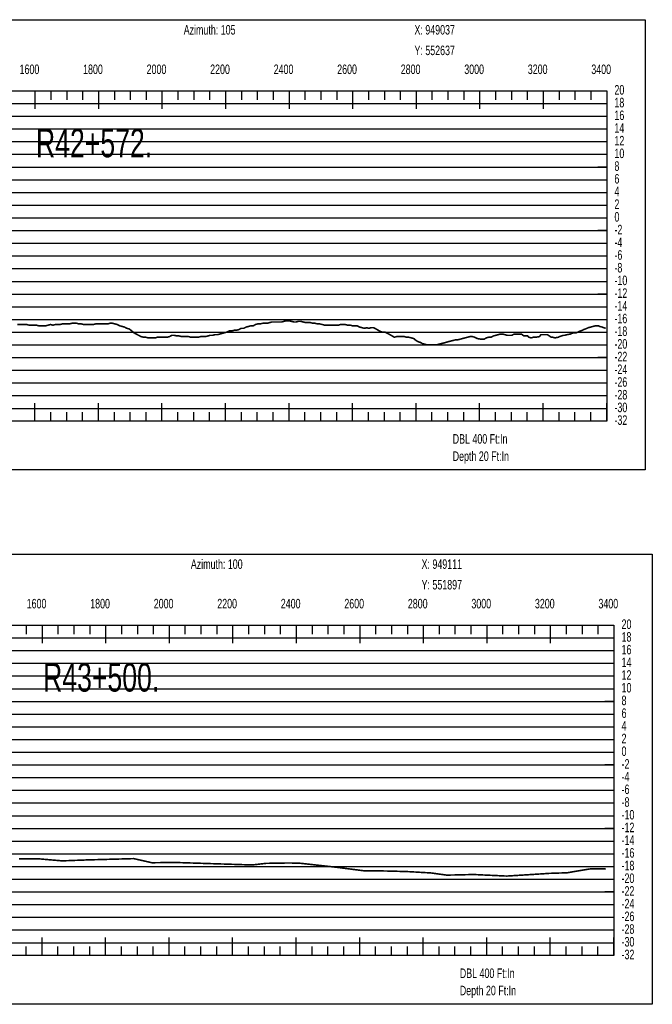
# Model space of a CAD drawing. Header units: inches. Extents: x 471865 to 538526, y 1054316 to 1102451.
# Tile 62 of 131: x 488992 to 490983, y 1079646 to 1082747. Entities that reach past the tile are written whole.
import ezdxf

# ---------------------------------------------------------------- set-up
doc = ezdxf.new("R2010")
doc.units = ezdxf.units.IN
doc.header["$MEASUREMENT"] = 0
for name, color, linetype in [('LABELS', 7, 'Continuous'), ('X_Gr1', 7, 'Continuous'), ('XSECTION', 7, 'Continuous')]:
    doc.layers.add(name, color=color, linetype=linetype)
doc.styles.get("Standard").update_dxf_attribs({"font": 'arial.ttf'})

msp = doc.modelspace()

# ---------------------------------------------------------------- linework, layer by layer
at = {"layer": 'X_Gr1', "color": 6, "linetype": 'Continuous', "lineweight": 18, "true_color": 0xff00ff, "transparency": 33554687, "const_width": 5}
msp.add_lwpolyline([(488983.8, 1081786.9), (488991, 1081786.9), (488998.3, 1081786.9), (489006, 1081786.9), (489013.8, 1081786.9), (489021.5, 1081784.9), (489028.8, 1081784.9), (489036, 1081784.9), (489043.8, 1081784.9), (489051.9, 1081782.9), (489059.8, 1081782.9), (489067.2, 1081782.9), (489074.1, 1081782.9), (489081.3, 1081784.9), (489088.8, 1081786.9), (489096.7, 1081784.9), (489104.1, 1081786.9), (489111.3, 1081786.9), (489118.7, 1081786.9), (489126.2, 1081788.9), (489133.9, 1081788.9), (489141.5, 1081788.9), (489148.7, 1081788.9), (489155.8, 1081790.9), (489162.9, 1081790.9), (489170.5, 1081790.9), (489178.3, 1081788.9), (489185.8, 1081788.9), (489193.1, 1081786.9), (489200.3, 1081786.9), (489208.1, 1081786.9), (489216, 1081786.9), (489223.6, 1081786.9), (489231.1, 1081788.9), (489238.4, 1081788.9), (489246.2, 1081788.9), (489254.2, 1081788.9), (489261.8, 1081788.9), (489268.9, 1081788.9), (489276, 1081790.9), (489283.6, 1081790.9), (489291.4, 1081788.9), (489299.1, 1081786.9), (489306.7, 1081782.9), (489314, 1081780.9), (489321.5, 1081778.9), (489329.1, 1081774.9), (489336.7, 1081772.9), (489344.2, 1081766.9), (489351.3, 1081760.9), (489358.6, 1081756.9), (489366.1, 1081752.9), (489373.8, 1081748.9), (489381.5, 1081746.9), (489388.7, 1081746.9), (489396.1, 1081744.9), (489403.7, 1081744.9), (489411.2, 1081744.9), (489418.5, 1081744.9), (489425.4, 1081746.9), (489432.7, 1081746.9), (489440.3, 1081746.9), (489448.1, 1081746.9), (489456, 1081746.9), (489463.4, 1081748.9), (489470.7, 1081752.9), (489478.2, 1081752.9), (489485.9, 1081750.9), (489494, 1081750.9), (489501.8, 1081748.9), (489509.2, 1081748.9), (489516.1, 1081748.9), (489523.2, 1081748.9), (489530.8, 1081746.9), (489538.4, 1081746.9), (489546.1, 1081746.9), (489553.9, 1081746.9), (489561.6, 1081748.9), (489569.1, 1081748.9), (489576.6, 1081748.9), (489584.2, 1081750.9), (489591.6, 1081752.9), (489598.9, 1081752.9), (489606.4, 1081754.9), (489614.2, 1081754.9), (489622.1, 1081756.9), (489629.3, 1081758.9), (489636, 1081760.9), (489643.5, 1081762.9), (489651.6, 1081766.9), (489659.7, 1081766.9), (489667.1, 1081768.9), (489674.1, 1081768.9), (489681.5, 1081770.9), (489689.1, 1081774.9), (489696.9, 1081774.9), (489704.7, 1081778.9), (489712.1, 1081780.9), (489719.7, 1081782.9), (489727, 1081782.9), (489734, 1081786.9), (489741.1, 1081788.9), (489748.9, 1081788.9), (489757.2, 1081790.9), (489764.7, 1081790.9), (489771.4, 1081790.9), (489778.3, 1081792.9), (489785.7, 1081794.9), (489793.9, 1081794.9), (489801.9, 1081794.9), (489809.6, 1081794.9), (489816.7, 1081794.9), (489823.6, 1081796.9), (489831.2, 1081798.9), (489839.3, 1081798.9), (489847.4, 1081796.9), (489854.9, 1081794.9), (489861.9, 1081794.9), (489869.2, 1081796.9), (489876.8, 1081796.9), (489884.6, 1081794.9), (489892.4, 1081792.9), (489899.8, 1081792.9), (489907.2, 1081792.9), (489914.2, 1081790.9), (489921.3, 1081790.9), (489928.7, 1081788.9), (489936.3, 1081788.9), (489944.3, 1081786.9), (489951.7, 1081784.9), (489958.7, 1081784.9), (489965.5, 1081784.9), (489972.9, 1081784.9), (489981, 1081784.9), (489988.5, 1081784.9), (489995.3, 1081784.9), (490001.7, 1081786.9), (490008.5, 1081786.9), (490016.3, 1081786.9), (490024.4, 1081784.9), (490032.2, 1081784.9), (490039.3, 1081782.9), (490046.3, 1081782.9), (490054.1, 1081782.9), (490061.9, 1081778.9), (490069.5, 1081776.9), (490076.8, 1081774.9), (490083.8, 1081776.9), (490090.8, 1081774.9), (490098.2, 1081776.9), (490106, 1081776.9), (490113.6, 1081772.9), (490120.5, 1081768.9), (490127.1, 1081764.9), (490134.2, 1081762.9), (490142, 1081762.9), (490150, 1081758.9), (490157.4, 1081754.9), (490164.4, 1081750.9), (490171, 1081746.9), (490178.5, 1081748.9), (490186.9, 1081748.9), (490195.2, 1081748.9), (490202.6, 1081748.9), (490209.4, 1081746.9), (490216.6, 1081746.9), (490224.3, 1081744.9), (490232, 1081742.9), (490239.2, 1081736.9), (490245.7, 1081732.9), (490252.4, 1081730.9), (490259.7, 1081726.9), (490267, 1081724.9), (490274.2, 1081722.9), (490281.2, 1081722.9), (490288.5, 1081722.9), (490296.3, 1081722.9), (490303.7, 1081722.9), (490311.3, 1081724.9), (490319.3, 1081726.9), (490327.1, 1081728.9), (490334.4, 1081730.9), (490341.4, 1081732.9), (490349.1, 1081734.9), (490356.9, 1081736.9), (490364.5, 1081738.9), (490371.7, 1081738.9), (490378.9, 1081740.9), (490386.5, 1081742.9), (490394, 1081744.9), (490401.7, 1081746.9), (490409.4, 1081748.9), (490416.7, 1081748.9), (490424.1, 1081746.9), (490431.5, 1081742.9), (490442.8, 1081740.9), (490446.7, 1081740.9), (490454, 1081740.9), (490461, 1081744.9), (490468.1, 1081746.9), (490475.4, 1081746.9), (490483.1, 1081750.9), (490490.6, 1081752.9), (490498.2, 1081754.9), (490505.2, 1081756.9), (490512.1, 1081756.9), (490519.2, 1081754.9), (490526.4, 1081752.9), (490533.7, 1081752.9), (490541, 1081752.9), (490548.5, 1081756.9), (490556, 1081756.9), (490563.6, 1081756.9), (490571.4, 1081756.9), (490579.1, 1081750.9), (490590.8, 1081750.9), (490594.7, 1081746.9), (490601.8, 1081744.9), (490608.9, 1081746.9), (490616.3, 1081746.9), (490628.2, 1081748.9), (490632.2, 1081754.9), (490639.2, 1081754.9), (490649.5, 1081754.9), (490653.1, 1081754.9), (490665.3, 1081746.9), (490669.5, 1081746.9), (490677, 1081744.9), (490687.5, 1081746.9), (490691.1, 1081748.9), (490702.9, 1081752.9), (490706.9, 1081752.9), (490714.6, 1081754.9), (490725.5, 1081756.9), (490729.2, 1081758.9), (490736.7, 1081760.9), (490744.6, 1081760.9), (490752.5, 1081764.9), (490763.6, 1081768.9), (490767, 1081770.9), (490777.7, 1081774.9), (490781.5, 1081776.9), (490789.2, 1081778.9), (490796.9, 1081780.9), (490803.9, 1081782.9), (490813.9, 1081782.9), (490817.4, 1081780.9), (490825.2, 1081778.9), (490836.6, 1081774.9)], dxfattribs=at)
at = {"layer": 'X_Gr1', "color": 6, "linetype": 'Continuous', "lineweight": 15, "true_color": 0xff00ff, "transparency": 33554687, "const_width": 5}
msp.add_lwpolyline([(488989.1, 1080104.5), (488991.1, 1080104.5), (488993.1, 1080104.5), (488995.1, 1080104.5), (488997.1, 1080104.5), (488999, 1080104.5), (489001, 1080104.5), (489003, 1080104.5), (489005, 1080104.4), (489007, 1080104.4), (489009, 1080104.4), (489011, 1080104.4), (489013, 1080104.4), (489015, 1080104.4), (489017, 1080104.4), (489019, 1080104.4), (489021, 1080104.4), (489023, 1080104.4), (489025, 1080104.4), (489027, 1080104.4), (489029, 1080104.4), (489031, 1080104.4), (489033, 1080104.4), (489035, 1080104.4), (489037, 1080104.4), (489039, 1080104.4), (489041, 1080104.4), (489043, 1080104.4), (489045, 1080104.4), (489047, 1080104.4), (489049, 1080104.4), (489051, 1080104.3), (489053, 1080104.1), (489055, 1080103.9), (489057, 1080103.8), (489059, 1080103.6), (489060.9, 1080103.4), (489062.9, 1080103.3), (489064.9, 1080103.1), (489066.9, 1080102.9), (489068.9, 1080102.7), (489070.9, 1080102.6), (489072.9, 1080102.4), (489074.9, 1080102.2), (489076.9, 1080102), (489078.9, 1080101.9), (489080.9, 1080101.7), (489082.9, 1080101.5), (489084.9, 1080101.3), (489086.9, 1080101.2), (489088.9, 1080101), (489090.8, 1080100.8), (489092.8, 1080100.6), (489094.8, 1080100.5), (489096.8, 1080100.3), (489098.8, 1080100.1), (489100.8, 1080100), (489102.8, 1080099.8), (489104.8, 1080099.6), (489106.8, 1080099.4), (489108.8, 1080099.3), (489110.8, 1080099.1), (489112.8, 1080098.9), (489114.8, 1080098.7), (489116.8, 1080098.6), (489118.8, 1080098.4), (489120.7, 1080098.2), (489122.7, 1080098), (489124.7, 1080097.9), (489126.7, 1080097.8), (489128.7, 1080097.9), (489130.7, 1080098), (489132.7, 1080098.1), (489134.7, 1080098.1), (489136.7, 1080098.2), (489138.7, 1080098.3), (489140.7, 1080098.4), (489142.7, 1080098.4), (489144.7, 1080098.5), (489146.7, 1080098.6), (489148.7, 1080098.7), (489150.7, 1080098.7), (489152.7, 1080098.8), (489154.7, 1080098.9), (489156.7, 1080099), (489158.7, 1080099.1), (489160.7, 1080099.1), (489162.7, 1080099.2), (489164.7, 1080099.3), (489166.7, 1080099.4), (489168.7, 1080099.4), (489170.7, 1080099.5), (489172.7, 1080099.6), (489174.7, 1080099.7), (489176.7, 1080099.7), (489178.7, 1080099.8), (489180.7, 1080099.9), (489182.7, 1080100), (489184.7, 1080100), (489186.7, 1080100.1), (489188.7, 1080100.2), (489190.7, 1080100.3), (489192.7, 1080100.4), (489194.7, 1080100.4), (489196.7, 1080100.5), (489198.7, 1080100.6), (489200.7, 1080100.7), (489202.7, 1080100.7), (489204.7, 1080100.8), (489206.7, 1080100.9), (489208.7, 1080100.9), (489210.7, 1080101), (489212.7, 1080101), (489214.7, 1080101.1), (489216.7, 1080101.1), (489218.7, 1080101.2), (489220.7, 1080101.3), (489222.7, 1080101.3), (489224.7, 1080101.4), (489226.7, 1080101.4), (489228.7, 1080101.5), (489230.7, 1080101.5), (489232.7, 1080101.6), (489234.7, 1080101.7), (489236.7, 1080101.7), (489238.7, 1080101.8), (489240.7, 1080101.8), (489242.7, 1080101.9), (489244.7, 1080101.9), (489246.7, 1080102), (489248.7, 1080102), (489250.7, 1080102.1), (489252.7, 1080102.2), (489254.7, 1080102.2), (489256.7, 1080102.3), (489258.7, 1080102.3), (489260.7, 1080102.4), (489262.7, 1080102.4), (489264.7, 1080102.5), (489266.7, 1080102.5), (489268.7, 1080102.6), (489270.7, 1080102.7), (489272.7, 1080102.7), (489274.7, 1080102.8), (489276.7, 1080102.8), (489278.7, 1080102.9), (489280.7, 1080102.9), (489282.7, 1080103), (489284.7, 1080103), (489286.7, 1080103.1), (489288.7, 1080103.2), (489290.7, 1080103.2), (489292.7, 1080103.3), (489294.7, 1080103.3), (489296.7, 1080103.4), (489298.7, 1080103.4), (489300.7, 1080103.5), (489302.7, 1080103.5), (489304.7, 1080103.6), (489306.7, 1080103.7), (489308.7, 1080103.7), (489310.7, 1080103.8), (489312.7, 1080103.8), (489314.7, 1080103.9), (489316.7, 1080103.9), (489318.7, 1080104), (489320.7, 1080104.1), (489322.7, 1080104.1), (489324.7, 1080104.2), (489326.7, 1080104.2), (489328.7, 1080104.3), (489330.7, 1080104.3), (489332.7, 1080104.4), (489334.7, 1080104.4), (489336.7, 1080104.5), (489338.7, 1080104.6), (489340.7, 1080104.6), (489342.7, 1080104.7), (489344.7, 1080104.7), (489346.7, 1080104.8), (489348.7, 1080104.8), (489350.7, 1080104.9), (489352.7, 1080104.5), (489354.7, 1080104), (489356.7, 1080103.6), (489358.7, 1080103.1), (489360.7, 1080102.6), (489362.7, 1080102.2), (489364.7, 1080101.7), (489366.7, 1080101.3), (489368.6, 1080100.8), (489370.6, 1080100.4), (489372.6, 1080099.9), (489374.6, 1080099.5), (489376.6, 1080099), (489378.6, 1080098.6), (489380.6, 1080098.1), (489382.6, 1080097.7), (489384.6, 1080097.2), (489386.6, 1080096.8), (489388.6, 1080096.3), (489390.6, 1080095.9), (489392.5, 1080095.4), (489394.5, 1080095), (489396.5, 1080094.5), (489398.5, 1080094.1), (489400.5, 1080093.6), (489402.5, 1080093.1), (489404.5, 1080092.7), (489406.5, 1080092.2), (489408.5, 1080091.9), (489410.4, 1080091.9), (489412.4, 1080092), (489414.4, 1080092), (489416.3, 1080092), (489418.3, 1080092), (489420.2, 1080092.1), (489422.2, 1080092.1), (489424.1, 1080092.1), (489426.1, 1080092.1), (489428.1, 1080092.2), (489430, 1080092.2), (489432, 1080092.2), (489433.9, 1080092.2), (489435.9, 1080092.3), (489437.9, 1080092.3), (489439.8, 1080092.3), (489441.8, 1080092.3), (489443.7, 1080092.3), (489445.7, 1080092.4), (489447.7, 1080092.4), (489449.6, 1080092.4), (489451.6, 1080092.4), (489453.5, 1080092.5), (489455.5, 1080092.5), (489457.4, 1080092.5), (489459.4, 1080092.5), (489461.4, 1080092.6), (489463.3, 1080092.6), (489465.3, 1080092.6), (489467.2, 1080092.6), (489469.2, 1080092.7), (489471.2, 1080092.7), (489473.1, 1080092.7), (489475.1, 1080092.7), (489477, 1080092.7), (489479, 1080092.8), (489481, 1080092.8), (489483, 1080092.7), (489485, 1080092.6), (489487, 1080092.6), (489489, 1080092.5), (489490.9, 1080092.5), (489492.9, 1080092.4), (489494.9, 1080092.3), (489496.9, 1080092.3), (489498.9, 1080092.2), (489500.9, 1080092.1), (489502.9, 1080092.1), (489504.9, 1080092), (489506.9, 1080091.9), (489508.9, 1080091.9), (489510.9, 1080091.8), (489512.9, 1080091.7), (489514.9, 1080091.7), (489516.9, 1080091.6), (489518.9, 1080091.5), (489520.9, 1080091.5), (489522.9, 1080091.4), (489524.9, 1080091.3), (489526.9, 1080091.3), (489528.9, 1080091.2), (489530.9, 1080091.2), (489532.9, 1080091.1), (489534.9, 1080091), (489536.9, 1080091), (489538.9, 1080090.9), (489540.9, 1080090.8), (489542.9, 1080090.8), (489544.9, 1080090.7), (489546.9, 1080090.6), (489548.9, 1080090.6), (489550.9, 1080090.5), (489552.8, 1080090.4), (489554.8, 1080090.4), (489556.8, 1080090.3), (489558.8, 1080090.2), (489560.8, 1080090.2), (489562.8, 1080090.1), (489564.8, 1080090.1), (489566.8, 1080090), (489568.8, 1080089.9), (489570.8, 1080089.9), (489572.8, 1080089.8), (489574.8, 1080089.7), (489576.8, 1080089.7), (489578.8, 1080089.6), (489580.8, 1080089.5), (489582.8, 1080089.5), (489584.8, 1080089.4), (489586.8, 1080089.3), (489588.8, 1080089.3), (489590.8, 1080089.2), (489592.8, 1080089.1), (489594.8, 1080089.1), (489596.8, 1080089), (489598.8, 1080089), (489600.8, 1080088.9), (489602.8, 1080088.8), (489604.8, 1080088.8), (489606.8, 1080088.7), (489608.8, 1080088.6), (489610.8, 1080088.6), (489612.8, 1080088.5), (489614.7, 1080088.4), (489616.7, 1080088.4), (489618.7, 1080088.3), (489620.7, 1080088.2), (489622.7, 1080088.2), (489624.7, 1080088.1), (489626.7, 1080088), (489628.7, 1080088), (489630.7, 1080087.9), (489632.7, 1080087.9), (489634.7, 1080087.8), (489636.7, 1080087.7), (489638.7, 1080087.7), (489640.7, 1080087.6), (489642.7, 1080087.5), (489644.7, 1080087.5), (489646.7, 1080087.4), (489648.7, 1080087.3), (489650.7, 1080087.3), (489652.7, 1080087.2), (489654.7, 1080087.1), (489656.7, 1080087.1), (489658.7, 1080087), (489660.7, 1080086.9), (489662.7, 1080086.9), (489664.7, 1080086.8), (489666.7, 1080086.8), (489668.7, 1080086.7), (489670.7, 1080086.6), (489672.7, 1080086.6), (489674.7, 1080086.5), (489676.6, 1080086.4), (489678.6, 1080086.4), (489680.6, 1080086.3), (489682.6, 1080086.2), (489684.6, 1080086.2), (489686.6, 1080086.1), (489688.6, 1080086), (489690.6, 1080086), (489692.6, 1080085.9), (489694.6, 1080085.8), (489696.6, 1080085.8), (489698.6, 1080085.7), (489700.6, 1080085.7), (489702.6, 1080085.6), (489704.6, 1080085.5), (489706.6, 1080085.5), (489708.6, 1080085.4), (489710.6, 1080085.3), (489712.6, 1080085.3), (489714.6, 1080085.2), (489716.6, 1080085.1), (489718.6, 1080085.1), (489720.6, 1080085), (489722.6, 1080084.9), (489724.6, 1080085), (489726.6, 1080085.2), (489728.6, 1080085.5), (489730.5, 1080085.7), (489732.5, 1080085.9), (489734.5, 1080086.1), (489736.5, 1080086.4), (489738.5, 1080086.6), (489740.5, 1080086.8), (489742.5, 1080087.1), (489744.5, 1080087.3), (489746.5, 1080087.5), (489748.5, 1080087.8), (489750.4, 1080088), (489752.4, 1080088.2), (489754.4, 1080088.4), (489756.4, 1080088.7), (489758.4, 1080088.9), (489760.4, 1080089.1), (489762.4, 1080089.4), (489764.4, 1080089.6), (489766.4, 1080089.8), (489768.4, 1080090), (489770.4, 1080090), (489772.3, 1080090.1), (489774.3, 1080090.1), (489776.3, 1080090.1), (489778.3, 1080090.2), (489780.3, 1080090.2), (489782.3, 1080090.2), (489784.3, 1080090.3), (489786.3, 1080090.3), (489788.3, 1080090.3), (489790.3, 1080090.4), (489792.3, 1080090.4), (489794.3, 1080090.4), (489796.3, 1080090.5), (489798.3, 1080090.5), (489800.3, 1080090.5), (489802.2, 1080090.6), (489804.2, 1080090.6), (489806.2, 1080090.6), (489808.2, 1080090.7), (489810.2, 1080090.7), (489812.2, 1080090.7), (489814.2, 1080090.8), (489816.2, 1080090.8), (489818.2, 1080090.8), (489820.2, 1080090.9), (489822.2, 1080090.9), (489824.2, 1080090.9), (489826.2, 1080091), (489828.2, 1080091), (489830.2, 1080091), (489832.2, 1080091.1), (489834.1, 1080091.1), (489836.1, 1080091.1), (489838.1, 1080091.2), (489840.1, 1080091.2), (489842.1, 1080091.1), (489844, 1080091.1), (489845.9, 1080091), (489847.8, 1080091), (489849.7, 1080090.9), (489851.7, 1080090.9), (489853.6, 1080090.8), (489855.5, 1080090.8), (489857.4, 1080090.7), (489859.3, 1080090.7), (489861.2, 1080090.6), (489863.2, 1080090.6), (489865.1, 1080090.5), (489867, 1080090.5), (489868.9, 1080090.4), (489870.8, 1080090.4), (489872.8, 1080090.3), (489874.7, 1080090.2), (489876.6, 1080090.1), (489878.6, 1080089.9), (489880.6, 1080089.7), (489882.5, 1080089.5), (489884.5, 1080089.2), (489886.5, 1080089), (489888.5, 1080088.8), (489890.5, 1080088.6), (489892.4, 1080088.3), (489894.4, 1080088.1), (489896.4, 1080087.9), (489898.4, 1080087.7), (489900.3, 1080087.4), (489902.3, 1080087.2), (489904.3, 1080087), (489906.3, 1080086.8), (489908.2, 1080086.5), (489910.2, 1080086.3), (489912.2, 1080086.1), (489914.2, 1080085.9), (489916.1, 1080085.7), (489918.1, 1080085.4), (489920.1, 1080085.2), (489922.1, 1080085), (489924, 1080084.8), (489926, 1080084.5), (489928, 1080084.3), (489930, 1080084.1), (489932, 1080083.9), (489934, 1080083.7), (489936, 1080083.4), (489937.9, 1080083.2), (489939.9, 1080083), (489941.9, 1080082.8), (489943.9, 1080082.6), (489945.9, 1080082.3), (489947.9, 1080082.1), (489949.8, 1080081.9), (489951.8, 1080081.7), (489953.8, 1080081.5), (489955.8, 1080081.2), (489957.8, 1080081), (489959.8, 1080080.8), (489961.8, 1080080.6), (489963.7, 1080080.4), (489965.7, 1080080.1), (489967.7, 1080079.9), (489969.7, 1080079.7), (489971.7, 1080079.5), (489973.7, 1080079.3), (489975.7, 1080079), (489977.6, 1080078.8), (489979.6, 1080078.6), (489981.6, 1080078.4), (489983.6, 1080078.2), (489985.6, 1080077.9), (489987.6, 1080077.7), (489989.6, 1080077.5), (489991.5, 1080077.3), (489993.5, 1080077), (489995.5, 1080076.8), (489997.5, 1080076.5), (489999.5, 1080076.3), (490001.5, 1080076), (490003.5, 1080075.8), (490005.5, 1080075.5), (490007.5, 1080075.2), (490009.5, 1080075), (490011.5, 1080074.7), (490013.5, 1080074.5), (490015.5, 1080074.2), (490017.5, 1080074), (490019.5, 1080073.7), (490021.5, 1080073.5), (490023.5, 1080073.2), (490025.4, 1080073), (490027.4, 1080072.7), (490029.4, 1080072.5), (490031.4, 1080072.2), (490033.4, 1080071.9), (490035.4, 1080071.7), (490037.4, 1080071.4), (490039.4, 1080071.2), (490041.4, 1080070.9), (490043.4, 1080070.7), (490045.4, 1080070.4), (490047.4, 1080070.2), (490049.4, 1080069.9), (490051.4, 1080069.7), (490053.4, 1080069.4), (490055.4, 1080069.2), (490057.4, 1080068.9), (490059.4, 1080068.6), (490061.3, 1080068.4), (490063.3, 1080068.1), (490065.3, 1080067.9), (490067.3, 1080067.6), (490069.3, 1080067.4), (490071.3, 1080067.1), (490073.3, 1080066.9), (490075.3, 1080066.6), (490077.3, 1080066.4), (490079.3, 1080066.1), (490081.3, 1080066.1), (490083.2, 1080066.1), (490085.2, 1080066.1), (490087.1, 1080066.1), (490089.1, 1080066.1), (490091.1, 1080066.1), (490093, 1080066.2), (490095, 1080066.2), (490096.9, 1080066.2), (490098.9, 1080066.2), (490100.8, 1080066.2), (490102.8, 1080066.2), (490104.8, 1080066.2), (490106.7, 1080066.2), (490108.7, 1080066.2), (490110.6, 1080066.2), (490112.6, 1080066.2), (490114.6, 1080066.2), (490116.5, 1080066.2), (490118.5, 1080066.2), (490120.4, 1080066.2), (490122.4, 1080066.2), (490124.4, 1080066.2), (490126.3, 1080066.2), (490128.3, 1080066.2), (490130.2, 1080066.2), (490132.2, 1080066.2), (490134.2, 1080066.1), (490136.2, 1080066.1), (490138.2, 1080066), (490140.2, 1080066), (490142.2, 1080065.9), (490144.2, 1080065.9), (490146.2, 1080065.8), (490148.2, 1080065.8), (490150.2, 1080065.7), (490152.2, 1080065.7), (490154.2, 1080065.6), (490156.2, 1080065.6), (490158.2, 1080065.5), (490160.2, 1080065.5), (490162.2, 1080065.4), (490164.2, 1080065.4), (490166.2, 1080065.3), (490168.2, 1080065.3), (490170.2, 1080065.2), (490172.2, 1080065.2), (490174.2, 1080065.1), (490176.2, 1080065.1), (490178.2, 1080065), (490180.2, 1080065), (490182.2, 1080064.9), (490184.2, 1080064.8), (490186.2, 1080064.8), (490188.2, 1080064.7), (490190.2, 1080064.7), (490192.2, 1080064.6), (490194.2, 1080064.6), (490196.2, 1080064.5), (490198.2, 1080064.5), (490200.2, 1080064.4), (490202.2, 1080064.4), (490204.2, 1080064.3), (490206.2, 1080064.3), (490208.2, 1080064.2), (490210.2, 1080064.2), (490212.2, 1080064.1), (490214.2, 1080063.9), (490216.2, 1080063.8), (490218.2, 1080063.7), (490220.2, 1080063.6), (490222.2, 1080063.5), (490224.2, 1080063.4), (490226.2, 1080063.2), (490228.1, 1080063.1), (490230.1, 1080063), (490232.1, 1080062.9), (490234.1, 1080062.8), (490236.1, 1080062.7), (490238.1, 1080062.6), (490240.1, 1080062.4), (490242.1, 1080062.3), (490244.1, 1080062.2), (490246.1, 1080062.1), (490248.1, 1080062), (490250.1, 1080061.9), (490252.1, 1080061.7), (490254.1, 1080061.6), (490256.1, 1080061.5), (490258.1, 1080061.4), (490260.1, 1080061.3), (490262, 1080061.2), (490264, 1080061), (490266, 1080060.9), (490268, 1080060.8), (490270, 1080060.7), (490272, 1080060.6), (490274, 1080060.5), (490276, 1080060.3), (490278, 1080060.2), (490280, 1080060.1), (490282, 1080060), (490284, 1080059.9), (490286, 1080059.8), (490288, 1080059.6), (490289.9, 1080059.3), (490291.9, 1080059.1), (490293.8, 1080058.8), (490295.8, 1080058.5), (490297.8, 1080058.2), (490299.7, 1080058), (490301.7, 1080057.7), (490303.6, 1080057.4), (490305.6, 1080057.1), (490307.6, 1080056.9), (490309.5, 1080056.6), (490311.5, 1080056.3), (490313.4, 1080056), (490315.4, 1080055.8), (490317.4, 1080055.5), (490319.3, 1080055.2), (490321.3, 1080054.9), (490323.2, 1080054.7), (490325.2, 1080054.4), (490327.2, 1080054.1), (490329.1, 1080053.8), (490331.1, 1080053.6), (490333, 1080053.3), (490335, 1080053), (490337, 1080052.9), (490339, 1080052.9), (490341, 1080053), (490343, 1080053), (490345, 1080053.1), (490346.9, 1080053.1), (490348.9, 1080053.2), (490350.9, 1080053.2), (490352.9, 1080053.2), (490354.9, 1080053.3), (490356.9, 1080053.3), (490358.9, 1080053.4), (490360.9, 1080053.4), (490362.9, 1080053.5), (490364.9, 1080053.5), (490366.9, 1080053.6), (490368.9, 1080053.6), (490370.9, 1080053.7), (490372.9, 1080053.7), (490374.9, 1080053.8), (490376.9, 1080053.8), (490378.9, 1080053.9), (490380.9, 1080053.9), (490382.9, 1080054), (490384.9, 1080054), (490386.9, 1080054.1), (490388.9, 1080054.1), (490390.8, 1080054.1), (490392.8, 1080054.2), (490394.8, 1080054.2), (490396.8, 1080054.3), (490398.8, 1080054.3), (490400.8, 1080054.4), (490402.8, 1080054.4), (490404.8, 1080054.5), (490406.8, 1080054.5), (490408.8, 1080054.6), (490410.8, 1080054.6), (490412.8, 1080054.7), (490414.8, 1080054.7), (490416.8, 1080054.8), (490418.8, 1080054.8), (490420.8, 1080054.8), (490422.8, 1080054.7), (490424.8, 1080054.6), (490426.8, 1080054.6), (490428.8, 1080054.5), (490430.7, 1080054.4), (490432.7, 1080054.3), (490434.7, 1080054.2), (490436.7, 1080054.1), (490438.7, 1080054), (490440.7, 1080053.9), (490442.7, 1080053.8), (490444.7, 1080053.7), (490446.7, 1080053.6), (490448.7, 1080053.5), (490450.7, 1080053.4), (490452.7, 1080053.3), (490454.7, 1080053.2), (490456.7, 1080053.1), (490458.6, 1080053.1), (490460.6, 1080053), (490462.6, 1080052.9), (490464.6, 1080052.8), (490466.6, 1080052.7), (490468.6, 1080052.6), (490470.6, 1080052.5), (490472.6, 1080052.4), (490474.6, 1080052.3), (490476.6, 1080052.2), (490478.6, 1080052.1), (490480.6, 1080052), (490482.6, 1080051.9), (490484.6, 1080051.8), (490486.6, 1080051.7), (490488.5, 1080051.6), (490490.5, 1080051.6), (490492.5, 1080051.5), (490494.5, 1080051.4), (490496.5, 1080051.3), (490498.5, 1080051.2), (490500.5, 1080051.1), (490502.5, 1080051), (490504.5, 1080050.9), (490506.5, 1080050.8), (490508.5, 1080050.7), (490510.5, 1080050.6), (490512.5, 1080050.5), (490514.5, 1080050.4), (490516.5, 1080050.3), (490518.4, 1080050.2), (490520.4, 1080050.1), (490522.4, 1080050.1), (490524.4, 1080050), (490526.4, 1080050), (490528.4, 1080050.1), (490530.4, 1080050.3), (490532.4, 1080050.4), (490534.4, 1080050.5), (490536.4, 1080050.6), (490538.4, 1080050.7), (490540.4, 1080050.9), (490542.4, 1080051), (490544.4, 1080051.1), (490546.3, 1080051.2), (490548.3, 1080051.4), (490550.3, 1080051.5), (490552.3, 1080051.6), (490554.3, 1080051.7), (490556.3, 1080051.9), (490558.3, 1080052), (490560.3, 1080052.1), (490562.3, 1080052.2), (490564.3, 1080052.4), (490566.3, 1080052.5), (490568.3, 1080052.6), (490570.3, 1080052.7), (490572.2, 1080052.9), (490574.2, 1080053), (490576.2, 1080053.1), (490578.2, 1080053.2), (490580.2, 1080053.4), (490582.2, 1080053.5), (490584.2, 1080053.6), (490586.2, 1080053.7), (490588.2, 1080053.8), (490590.2, 1080054), (490592.2, 1080054.1), (490594.2, 1080054.2), (490596.2, 1080054.3), (490598.1, 1080054.5), (490600.1, 1080054.6), (490602.1, 1080054.7), (490604.1, 1080054.8), (490606.1, 1080055), (490608.1, 1080055.1), (490610.1, 1080055.2), (490612.1, 1080055.4), (490614.1, 1080055.5), (490616.1, 1080055.6), (490618.1, 1080055.8), (490620.1, 1080055.9), (490622.1, 1080056), (490624, 1080056.1), (490626, 1080056.3), (490628, 1080056.4), (490630, 1080056.5), (490632, 1080056.7), (490634, 1080056.8), (490636, 1080056.9), (490638, 1080057.1), (490640, 1080057.2), (490642, 1080057.3), (490644, 1080057.4), (490646, 1080057.6), (490647.9, 1080057.7), (490649.9, 1080057.8), (490651.9, 1080058), (490653.9, 1080058.1), (490655.9, 1080058.2), (490657.9, 1080058.4), (490659.9, 1080058.5), (490661.9, 1080058.6), (490663.9, 1080058.6), (490665.9, 1080058.7), (490667.9, 1080058.8), (490669.9, 1080058.8), (490671.9, 1080058.9), (490673.9, 1080059), (490675.9, 1080059), (490677.9, 1080059.1), (490679.9, 1080059.2), (490681.9, 1080059.2), (490683.9, 1080059.3), (490685.9, 1080059.3), (490687.9, 1080059.4), (490689.9, 1080059.5), (490691.9, 1080059.5), (490693.9, 1080059.6), (490695.9, 1080059.7), (490697.9, 1080059.7), (490699.9, 1080059.8), (490701.9, 1080059.9), (490703.9, 1080059.9), (490705.9, 1080060), (490707.9, 1080060), (490709.9, 1080060.1), (490711.9, 1080060.2), (490713.9, 1080060.2), (490715.9, 1080060.4), (490717.9, 1080060.7), (490719.8, 1080061.1), (490721.8, 1080061.4), (490723.8, 1080061.7), (490725.8, 1080062.1), (490727.7, 1080062.4), (490729.7, 1080062.8), (490731.7, 1080063.1), (490733.6, 1080063.4), (490735.6, 1080063.8), (490737.6, 1080064.1), (490739.6, 1080064.4), (490741.5, 1080064.8), (490743.5, 1080065.1), (490745.5, 1080065.4), (490747.5, 1080065.8), (490749.4, 1080066.1), (490751.4, 1080066.4), (490753.4, 1080066.8), (490755.4, 1080067.1), (490757.3, 1080067.5), (490759.3, 1080067.8), (490761.3, 1080068.1), (490763.3, 1080068.5), (490765.2, 1080068.8), (490767.2, 1080069.1), (490769.2, 1080069.5), (490771.1, 1080069.8), (490773.1, 1080070.1), (490775.1, 1080070.5), (490777.1, 1080070.8), (490779, 1080071.1), (490781, 1080071.5), (490783, 1080071.8), (490785, 1080072.2), (490786.9, 1080072.3), (490788.9, 1080072.4), (490790.9, 1080072.4), (490792.9, 1080072.4), (490794.9, 1080072.4), (490796.9, 1080072.5), (490798.9, 1080072.5), (490800.9, 1080072.5), (490802.9, 1080072.5), (490804.9, 1080072.6), (490806.9, 1080072.6), (490808.9, 1080072.6), (490810.9, 1080072.6), (490812.9, 1080072.7), (490814.9, 1080072.7), (490816.9, 1080072.7), (490818.9, 1080072.7), (490820.9, 1080072.8), (490822.9, 1080072.8), (490824.9, 1080072.8), (490826.9, 1080072.8), (490828.9, 1080072.9), (490830.9, 1080072.9), (490832.9, 1080072.9), (490834.9, 1080072.9), (490836.9, 1080073)], dxfattribs=at)
at = {"layer": 'XSECTION', "color": 18, "linetype": 'Continuous', "true_color": 0x000000}
for points in [[(487318.5, 1082746.9), (490960.9, 1082746.9), (490960.9, 1081328.9), (487318.5, 1081328.9), (487318.5, 1082746.9)], [(487439.7, 1082522.9), (490839.7, 1082522.9), (490839.7, 1081482.9), (487439.7, 1081482.9), (487439.7, 1082522.9)], [(489039.7, 1082522.9), (489039.7, 1082466.5)], [(489039.7, 1082522.9), (489039.7, 1082494.9)], [(489089.7, 1082522.9), (489089.7, 1082494.9)], [(489139.7, 1082522.9), (489139.7, 1082494.9)], [(489189.7, 1082522.9), (489189.7, 1082494.9)], [(489239.7, 1082522.9), (489239.7, 1082466.5)], [(489239.7, 1082522.9), (489239.7, 1082494.9)], [(489289.7, 1082522.9), (489289.7, 1082494.9)], [(489339.7, 1082522.9), (489339.7, 1082494.9)], [(489389.7, 1082522.9), (489389.7, 1082494.9)], [(489439.7, 1082522.9), (489439.7, 1082466.5)], [(489439.7, 1082522.9), (489439.7, 1082494.9)], [(489489.7, 1082522.9), (489489.7, 1082494.9)], [(489539.7, 1082522.9), (489539.7, 1082494.9)], [(489589.7, 1082522.9), (489589.7, 1082494.9)], [(489639.7, 1082522.9), (489639.7, 1082466.5)], [(489639.7, 1082522.9), (489639.7, 1082494.9)], [(489689.7, 1082522.9), (489689.7, 1082494.9)], [(489739.7, 1082522.9), (489739.7, 1082494.9)], [(489789.7, 1082522.9), (489789.7, 1082494.9)], [(489839.7, 1082522.9), (489839.7, 1082466.5)], [(489839.7, 1082522.9), (489839.7, 1082494.9)], [(489889.7, 1082522.9), (489889.7, 1082494.9)], [(489939.7, 1082522.9), (489939.7, 1082494.9)], [(489989.7, 1082522.9), (489989.7, 1082494.9)], [(490039.7, 1082522.9), (490039.7, 1082466.5)], [(490039.7, 1082522.9), (490039.7, 1082494.9)], [(490089.7, 1082522.9), (490089.7, 1082494.9)], [(490139.7, 1082522.9), (490139.7, 1082494.9)], [(490189.7, 1082522.9), (490189.7, 1082494.9)], [(490239.7, 1082522.9), (490239.7, 1082466.5)], [(490239.7, 1082522.9), (490239.7, 1082494.9)], [(490289.7, 1082522.9), (490289.7, 1082494.9)], [(490339.7, 1082522.9), (490339.7, 1082494.9)], [(490389.7, 1082522.9), (490389.7, 1082494.9)], [(490439.7, 1082522.9), (490439.7, 1082466.5)], [(490439.7, 1082522.9), (490439.7, 1082494.9)], [(490489.7, 1082522.9), (490489.7, 1082494.9)], [(490539.7, 1082522.9), (490539.7, 1082494.9)], [(490589.7, 1082522.9), (490589.7, 1082494.9)], [(490639.7, 1082522.9), (490639.7, 1082466.5)], [(490639.7, 1082522.9), (490639.7, 1082494.9)], [(490689.7, 1082522.9), (490689.7, 1082494.9)], [(490739.7, 1082522.9), (490739.7, 1082494.9)], [(490789.7, 1082522.9), (490789.7, 1082494.9)], [(490839.7, 1082522.9), (490839.7, 1082466.5)], [(490839.7, 1082522.9), (490839.7, 1082494.9)], [(490839.7, 1082282.9), (490811.7, 1082282.9)], [(490839.7, 1082082.9), (490811.7, 1082082.9)], [(490839.7, 1081882.9), (490811.7, 1081882.9)], [(490839.7, 1081682.9), (490811.7, 1081682.9)], [(489039.7, 1081482.9), (489039.7, 1081539.3)], [(489239.7, 1081482.9), (489239.7, 1081539.3)], [(489439.7, 1081482.9), (489439.7, 1081539.3)], [(489639.7, 1081482.9), (489639.7, 1081539.3)], [(489839.7, 1081482.9), (489839.7, 1081539.3)], [(490039.7, 1081482.9), (490039.7, 1081539.3)], [(490239.7, 1081482.9), (490239.7, 1081539.3)], [(490439.7, 1081482.9), (490439.7, 1081539.3)], [(490639.7, 1081482.9), (490639.7, 1081539.3)], [(490839.7, 1081482.9), (490839.7, 1081539.3)], [(489039.7, 1081482.9), (489039.7, 1081510.9)], [(489089.7, 1081482.9), (489089.7, 1081510.9)], [(489139.7, 1081482.9), (489139.7, 1081510.9)], [(489189.7, 1081482.9), (489189.7, 1081510.9)], [(489239.7, 1081482.9), (489239.7, 1081510.9)], [(489289.7, 1081482.9), (489289.7, 1081510.9)], [(489339.7, 1081482.9), (489339.7, 1081510.9)], [(489389.7, 1081482.9), (489389.7, 1081510.9)], [(489439.7, 1081482.9), (489439.7, 1081510.9)], [(489489.7, 1081482.9), (489489.7, 1081510.9)], [(489539.7, 1081482.9), (489539.7, 1081510.9)], [(489589.7, 1081482.9), (489589.7, 1081510.9)], [(489639.7, 1081482.9), (489639.7, 1081510.9)], [(489689.7, 1081482.9), (489689.7, 1081510.9)], [(489739.7, 1081482.9), (489739.7, 1081510.9)], [(489789.7, 1081482.9), (489789.7, 1081510.9)], [(489839.7, 1081482.9), (489839.7, 1081510.9)], [(489889.7, 1081482.9), (489889.7, 1081510.9)], [(489939.7, 1081482.9), (489939.7, 1081510.9)], [(489989.7, 1081482.9), (489989.7, 1081510.9)], [(490039.7, 1081482.9), (490039.7, 1081510.9)], [(490089.7, 1081482.9), (490089.7, 1081510.9)], [(490139.7, 1081482.9), (490139.7, 1081510.9)], [(490189.7, 1081482.9), (490189.7, 1081510.9)], [(490239.7, 1081482.9), (490239.7, 1081510.9)], [(490289.7, 1081482.9), (490289.7, 1081510.9)], [(490339.7, 1081482.9), (490339.7, 1081510.9)], [(490389.7, 1081482.9), (490389.7, 1081510.9)], [(490439.7, 1081482.9), (490439.7, 1081510.9)], [(490489.7, 1081482.9), (490489.7, 1081510.9)], [(490539.7, 1081482.9), (490539.7, 1081510.9)], [(490589.7, 1081482.9), (490589.7, 1081510.9)], [(490639.7, 1081482.9), (490639.7, 1081510.9)], [(490689.7, 1081482.9), (490689.7, 1081510.9)], [(490739.7, 1081482.9), (490739.7, 1081510.9)], [(490789.7, 1081482.9), (490789.7, 1081510.9)], [(490839.7, 1081482.9), (490839.7, 1081510.9)], [(487340.9, 1081064.1), (490983.3, 1081064.1), (490983.3, 1079646.1), (487340.9, 1079646.1), (487340.9, 1081064.1)], [(487462.1, 1080840.1), (490862.1, 1080840.1), (490862.1, 1079800.1), (487462.1, 1079800.1), (487462.1, 1080840.1)], [(489012.1, 1080840.1), (489012.1, 1080812.1)], [(489062.1, 1080840.1), (489062.1, 1080783.7)], [(489062.1, 1080840.1), (489062.1, 1080812.1)], [(489112.1, 1080840.1), (489112.1, 1080812.1)], [(489162.1, 1080840.1), (489162.1, 1080812.1)], [(489212.1, 1080840.1), (489212.1, 1080812.1)], [(489262.1, 1080840.1), (489262.1, 1080783.7)], [(489262.1, 1080840.1), (489262.1, 1080812.1)], [(489312.1, 1080840.1), (489312.1, 1080812.1)], [(489362.1, 1080840.1), (489362.1, 1080812.1)], [(489412.1, 1080840.1), (489412.1, 1080812.1)], [(489462.1, 1080840.1), (489462.1, 1080783.7)], [(489462.1, 1080840.1), (489462.1, 1080812.1)], [(489512.1, 1080840.1), (489512.1, 1080812.1)], [(489562.1, 1080840.1), (489562.1, 1080812.1)], [(489612.1, 1080840.1), (489612.1, 1080812.1)], [(489662.1, 1080840.1), (489662.1, 1080783.7)], [(489662.1, 1080840.1), (489662.1, 1080812.1)], [(489712.1, 1080840.1), (489712.1, 1080812.1)], [(489762.1, 1080840.1), (489762.1, 1080812.1)], [(489812.1, 1080840.1), (489812.1, 1080812.1)], [(489862.1, 1080840.1), (489862.1, 1080783.7)], [(489862.1, 1080840.1), (489862.1, 1080812.1)], [(489912.1, 1080840.1), (489912.1, 1080812.1)], [(489962.1, 1080840.1), (489962.1, 1080812.1)], [(490012.1, 1080840.1), (490012.1, 1080812.1)], [(490062.1, 1080840.1), (490062.1, 1080783.7)], [(490062.1, 1080840.1), (490062.1, 1080812.1)], [(490112.1, 1080840.1), (490112.1, 1080812.1)], [(490162.1, 1080840.1), (490162.1, 1080812.1)], [(490212.1, 1080840.1), (490212.1, 1080812.1)], [(490262.1, 1080840.1), (490262.1, 1080783.7)], [(490262.1, 1080840.1), (490262.1, 1080812.1)], [(490312.1, 1080840.1), (490312.1, 1080812.1)], [(490362.1, 1080840.1), (490362.1, 1080812.1)], [(490412.1, 1080840.1), (490412.1, 1080812.1)], [(490462.1, 1080840.1), (490462.1, 1080783.7)], [(490462.1, 1080840.1), (490462.1, 1080812.1)], [(490512.1, 1080840.1), (490512.1, 1080812.1)], [(490562.1, 1080840.1), (490562.1, 1080812.1)], [(490612.1, 1080840.1), (490612.1, 1080812.1)], [(490662.1, 1080840.1), (490662.1, 1080783.7)], [(490662.1, 1080840.1), (490662.1, 1080812.1)], [(490712.1, 1080840.1), (490712.1, 1080812.1)], [(490762.1, 1080840.1), (490762.1, 1080812.1)], [(490812.1, 1080840.1), (490812.1, 1080812.1)], [(490862.1, 1080840.1), (490862.1, 1080783.7)], [(490862.1, 1080840.1), (490862.1, 1080812.1)], [(490862.1, 1080600.1), (490834.1, 1080600.1)], [(490862.1, 1080400.1), (490834.1, 1080400.1)], [(490862.1, 1080200.1), (490834.1, 1080200.1)], [(490862.1, 1080000.1), (490834.1, 1080000.1)], [(489062.1, 1079800.1), (489062.1, 1079856.5)], [(489262.1, 1079800.1), (489262.1, 1079856.5)], [(489462.1, 1079800.1), (489462.1, 1079856.5)], [(489662.1, 1079800.1), (489662.1, 1079856.5)], [(489862.1, 1079800.1), (489862.1, 1079856.5)], [(490062.1, 1079800.1), (490062.1, 1079856.5)], [(490262.1, 1079800.1), (490262.1, 1079856.5)], [(490462.1, 1079800.1), (490462.1, 1079856.5)], [(490662.1, 1079800.1), (490662.1, 1079856.5)], [(490862.1, 1079800.1), (490862.1, 1079856.5)], [(489012.1, 1079800.1), (489012.1, 1079828.1)], [(489062.1, 1079800.1), (489062.1, 1079828.1)], [(489112.1, 1079800.1), (489112.1, 1079828.1)], [(489162.1, 1079800.1), (489162.1, 1079828.1)], [(489212.1, 1079800.1), (489212.1, 1079828.1)], [(489262.1, 1079800.1), (489262.1, 1079828.1)], [(489312.1, 1079800.1), (489312.1, 1079828.1)], [(489362.1, 1079800.1), (489362.1, 1079828.1)], [(489412.1, 1079800.1), (489412.1, 1079828.1)], [(489462.1, 1079800.1), (489462.1, 1079828.1)], [(489512.1, 1079800.1), (489512.1, 1079828.1)], [(489562.1, 1079800.1), (489562.1, 1079828.1)], [(489612.1, 1079800.1), (489612.1, 1079828.1)], [(489662.1, 1079800.1), (489662.1, 1079828.1)], [(489712.1, 1079800.1), (489712.1, 1079828.1)], [(489762.1, 1079800.1), (489762.1, 1079828.1)], [(489812.1, 1079800.1), (489812.1, 1079828.1)], [(489862.1, 1079800.1), (489862.1, 1079828.1)], [(489912.1, 1079800.1), (489912.1, 1079828.1)], [(489962.1, 1079800.1), (489962.1, 1079828.1)], [(490012.1, 1079800.1), (490012.1, 1079828.1)], [(490062.1, 1079800.1), (490062.1, 1079828.1)], [(490112.1, 1079800.1), (490112.1, 1079828.1)], [(490162.1, 1079800.1), (490162.1, 1079828.1)], [(490212.1, 1079800.1), (490212.1, 1079828.1)], [(490262.1, 1079800.1), (490262.1, 1079828.1)], [(490312.1, 1079800.1), (490312.1, 1079828.1)], [(490362.1, 1079800.1), (490362.1, 1079828.1)], [(490412.1, 1079800.1), (490412.1, 1079828.1)], [(490462.1, 1079800.1), (490462.1, 1079828.1)], [(490512.1, 1079800.1), (490512.1, 1079828.1)], [(490562.1, 1079800.1), (490562.1, 1079828.1)], [(490612.1, 1079800.1), (490612.1, 1079828.1)], [(490662.1, 1079800.1), (490662.1, 1079828.1)], [(490712.1, 1079800.1), (490712.1, 1079828.1)], [(490762.1, 1079800.1), (490762.1, 1079828.1)], [(490812.1, 1079800.1), (490812.1, 1079828.1)], [(490862.1, 1079800.1), (490862.1, 1079828.1)]]:
    msp.add_lwpolyline(points, dxfattribs=at)
at = {"layer": 'XSECTION', "color": 18, "true_color": 0x000000}
for points in [[(487439.7, 1082482.9), (490839.7, 1082482.9)], [(487439.7, 1082442.9), (490839.7, 1082442.9)], [(487439.7, 1082402.9), (490839.7, 1082402.9)], [(487439.7, 1082362.9), (490839.7, 1082362.9)], [(487439.7, 1082322.9), (490839.7, 1082322.9)], [(487439.7, 1082282.9), (490839.7, 1082282.9)], [(487439.7, 1082242.9), (490839.7, 1082242.9)], [(487439.7, 1082202.9), (490839.7, 1082202.9)], [(487439.7, 1082162.9), (490839.7, 1082162.9)], [(487439.7, 1082122.9), (490839.7, 1082122.9)], [(487439.7, 1082082.9), (490839.7, 1082082.9)], [(487439.7, 1082042.9), (490839.7, 1082042.9)], [(487439.7, 1082002.9), (490839.7, 1082002.9)], [(487439.7, 1081962.9), (490839.7, 1081962.9)], [(487439.7, 1081922.9), (490839.7, 1081922.9)], [(487439.7, 1081882.9), (490839.7, 1081882.9)], [(487439.7, 1081842.9), (490839.7, 1081842.9)], [(487439.7, 1081802.9), (490839.7, 1081802.9)], [(487439.7, 1081762.9), (490839.7, 1081762.9)], [(487439.7, 1081722.9), (490839.7, 1081722.9)], [(487439.7, 1081682.9), (490839.7, 1081682.9)], [(487439.7, 1081642.9), (490839.7, 1081642.9)], [(487439.7, 1081602.9), (490839.7, 1081602.9)], [(487439.7, 1081562.9), (490839.7, 1081562.9)], [(487439.7, 1081522.9), (490839.7, 1081522.9)], [(487462.1, 1080800.1), (490862.1, 1080800.1)], [(487462.1, 1080760.1), (490862.1, 1080760.1)], [(487462.1, 1080720.1), (490862.1, 1080720.1)], [(487462.1, 1080680.1), (490862.1, 1080680.1)], [(487462.1, 1080640.1), (490862.1, 1080640.1)], [(487462.1, 1080600.1), (490862.1, 1080600.1)], [(487462.1, 1080560.1), (490862.1, 1080560.1)], [(487462.1, 1080520.1), (490862.1, 1080520.1)], [(487462.1, 1080480.1), (490862.1, 1080480.1)], [(487462.1, 1080440.1), (490862.1, 1080440.1)], [(487462.1, 1080400.1), (490862.1, 1080400.1)], [(487462.1, 1080360.1), (490862.1, 1080360.1)], [(487462.1, 1080320.1), (490862.1, 1080320.1)], [(487462.1, 1080280.1), (490862.1, 1080280.1)], [(487462.1, 1080240.1), (490862.1, 1080240.1)], [(487462.1, 1080200.1), (490862.1, 1080200.1)], [(487462.1, 1080160.1), (490862.1, 1080160.1)], [(487462.1, 1080120.1), (490862.1, 1080120.1)], [(487462.1, 1080080.1), (490862.1, 1080080.1)], [(487462.1, 1080040.1), (490862.1, 1080040.1)], [(487462.1, 1080000.1), (490862.1, 1080000.1)], [(487462.1, 1079960.1), (490862.1, 1079960.1)], [(487462.1, 1079920.1), (490862.1, 1079920.1)], [(487462.1, 1079880.1), (490862.1, 1079880.1)], [(487462.1, 1079840.1), (490862.1, 1079840.1)]]:
    msp.add_lwpolyline(points, dxfattribs=at)

# ---------------------------------------------------------------- texts
at = {"layer": 'LABELS', "color": 18, "true_color": 0x000000, "width": 0.666667}
for s, height, p in [('Azimuth: 105', 30, (489508.1, 1082700.1)), ('X: 949037', 30, (490234.5, 1082700.1)), ('Y: 552637', 30, (490234.5, 1082635.3)), ('1600', 30, (488991.3, 1082575.7)), ('1800', 30, (489191.3, 1082575.7)), ('2000', 30, (489391.3, 1082575.7)), ('2200', 30, (489591.3, 1082575.7)), ('2400', 30, (489791.3, 1082575.7)), ('2600', 30, (489991.3, 1082575.7)), ('2800', 30, (490191.3, 1082575.7)), ('3000', 30, (490391.3, 1082575.7)), ('3200', 30, (490591.3, 1082575.7)), ('3400', 30, (490791.3, 1082575.7)), ('20', 30, (490864.1, 1082510.9)), ('18', 30, (490864.1, 1082470.9)), ('16', 30, (490864.1, 1082430.9)), ('14', 30, (490864.1, 1082390.9)), ('R42+572.', 90, (489042.9, 1082313.7)), ('12', 30, (490864.1, 1082350.9)), ('10', 30, (490864.1, 1082310.9)), ('8', 30, (490864.1, 1082270.9)), ('6', 30, (490864.1, 1082230.9)), ('4', 30, (490864.1, 1082190.9)), ('2', 30, (490864.1, 1082150.9)), ('0', 30, (490864.1, 1082110.9)), ('-2', 30, (490864.1, 1082070.9)), ('-4', 30, (490864.1, 1082030.9)), ('-6', 30, (490864.1, 1081990.9)), ('-8', 30, (490864.1, 1081950.9)), ('-10', 30, (490864.1, 1081910.9)), ('-12', 30, (490864.1, 1081870.9)), ('-14', 30, (490864.1, 1081830.9)), ('-16', 30, (490864.1, 1081790.9)), ('-18', 30, (490864.1, 1081750.9)), ('-20', 30, (490864.1, 1081710.9)), ('-22', 30, (490864.1, 1081670.9)), ('-24', 30, (490864.1, 1081630.9)), ('-26', 30, (490864.1, 1081590.9)), ('-28', 30, (490864.1, 1081550.9)), ('-30', 30, (490864.1, 1081510.9)), ('-32', 30, (490864.1, 1081470.9)), ('DBL 400 Ft:In', 30, (490354.9, 1081411.7)), ('Depth 20 Ft:In', 30, (490354.9, 1081357.3)), ('Azimuth: 100', 30, (489530.5, 1081017.3)), ('X: 949111', 30, (490256.9, 1081017.3)), ('Y: 551897', 30, (490256.9, 1080952.5)), ('1600', 30, (489013.7, 1080892.9)), ('1800', 30, (489213.7, 1080892.9)), ('2000', 30, (489413.7, 1080892.9)), ('2200', 30, (489613.7, 1080892.9)), ('2400', 30, (489813.7, 1080892.9)), ('2600', 30, (490013.7, 1080892.9)), ('2800', 30, (490213.7, 1080892.9)), ('3000', 30, (490413.7, 1080892.9)), ('3200', 30, (490613.7, 1080892.9)), ('3400', 30, (490813.7, 1080892.9)), ('20', 30, (490886.5, 1080828.1)), ('18', 30, (490886.5, 1080788.1)), ('16', 30, (490886.5, 1080748.1)), ('14', 30, (490886.5, 1080708.1)), ('R43+500.', 90, (489065.3, 1080630.9)), ('12', 30, (490886.5, 1080668.1)), ('10', 30, (490886.5, 1080628.1)), ('8', 30, (490886.5, 1080588.1)), ('6', 30, (490886.5, 1080548.1)), ('4', 30, (490886.5, 1080508.1)), ('2', 30, (490886.5, 1080468.1)), ('0', 30, (490886.5, 1080428.1)), ('-2', 30, (490886.5, 1080388.1)), ('-4', 30, (490886.5, 1080348.1)), ('-6', 30, (490886.5, 1080308.1)), ('-8', 30, (490886.5, 1080268.1)), ('-10', 30, (490886.5, 1080228.1)), ('-12', 30, (490886.5, 1080188.1)), ('-14', 30, (490886.5, 1080148.1)), ('-16', 30, (490886.5, 1080108.1)), ('-18', 30, (490886.5, 1080068.1)), ('-20', 30, (490886.5, 1080028.1)), ('-22', 30, (490886.5, 1079988.1)), ('-24', 30, (490886.5, 1079948.1)), ('-26', 30, (490886.5, 1079908.1)), ('-28', 30, (490886.5, 1079868.1)), ('-30', 30, (490886.5, 1079828.1)), ('-32', 30, (490886.5, 1079788.1)), ('DBL 400 Ft:In', 30, (490377.3, 1079728.9)), ('Depth 20 Ft:In', 30, (490377.3, 1079674.5))]:
    msp.add_text(s, height=height, dxfattribs=at).set_placement(p)

doc.saveas('drawing.dxf')
